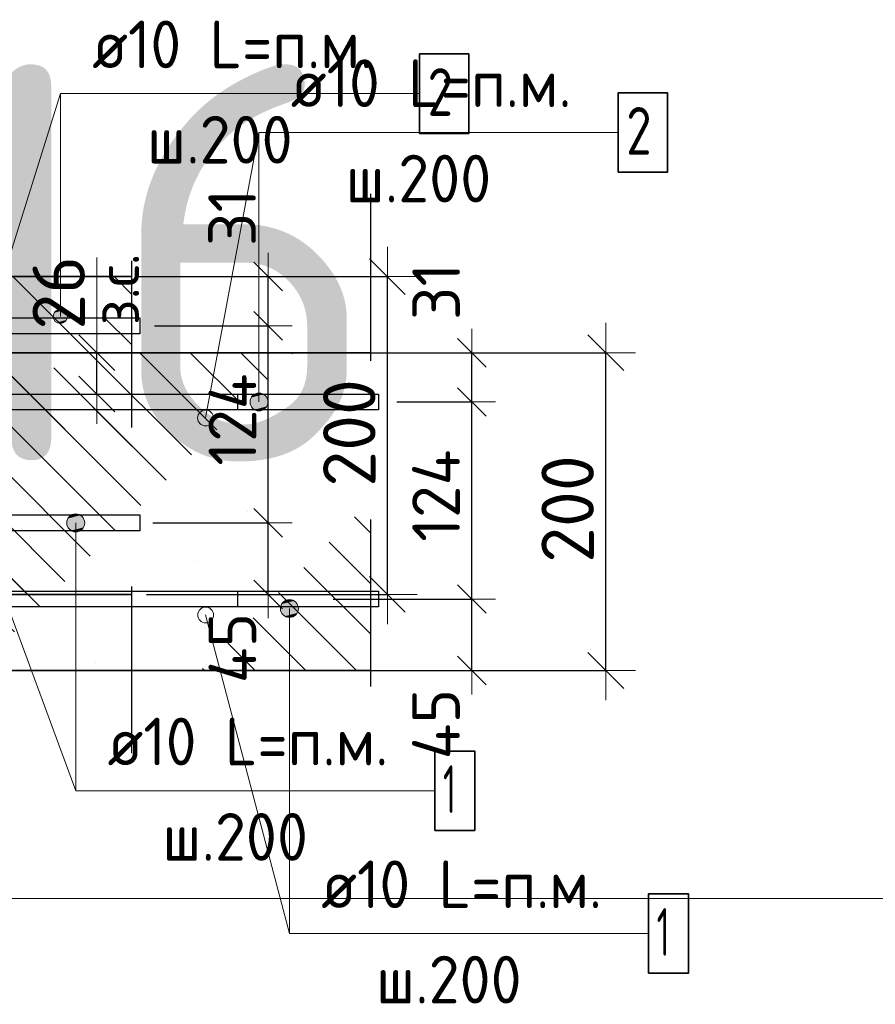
# Model space of a CAD drawing. Header units: metres. Extents: x -38 to 97, y -15 to 21.
# Tile 86 of 132: x 72.618 to 73.156, y 5.205 to 5.825. Entities that reach past the tile are written whole.
import ezdxf

# ---------------------------------------------------------------- set-up
doc = ezdxf.new("R2010")
doc.units = ezdxf.units.M
doc.header["$PDMODE"] = 65
doc.linetypes.add('______4', pattern=[0.135, 0.105, -0.03])
for name, color, linetype, lineweight in [('XR$3$Арм. стержнями верхней зоны', 180, 'Continuous', 35), ('XR$3$Арм. стержнями нижней зоны', 180, 'Continuous', 35), ('XR$3$Арм.стержн. Арматура края', 96, 'Continuous', 35), ('XR$3$Размерная линия (1)', 7, 'Continuous', 13), ('XR$3$Размерная линия_ общее', 7, 'Continuous', 13), ('XR$5$Арм. стержнями верхней зоны', 180, 'Continuous', 35), ('XR$5$Арм. стержнями нижней зоны', 180, 'Continuous', 35), ('XR$5$Арм.стержн. Арматура края', 96, 'Continuous', 35), ('XR$5$Размерная линия (1)', 7, 'Continuous', 13), ('XR$5$Размерная линия_ общее', 7, 'Continuous', 13)]:
    doc.layers.add(name, color=color, linetype=linetype, lineweight=lineweight)
doc.styles.add('ISOCPEUR', font='txt')
doc.dimstyles.new('DIMSTYLE_11', dxfattribs={"dimtxt": 0.033, "dimasz": 0.0375, "dimexe": 0, "dimexo": 0, "dimgap": 0.0165, "dimtad": 2, "dimdec": 0, "dimlfac": 1000, "dimrnd": 1, "dimzin": 12, "dimdsep": 46, "dimtxsty": 'ISOCPEUR', "dimblk1": 'ALL_ML_STRICH', "dimblk2": 'ALL_ML_STRICH', "dimsah": 1, "dimcen": 0, "dimclrd": 7, "dimclre": 256, "dimclrt": 7, "dimadec": 0, "dimazin": 0, "dimtfac": 1, "dimtdec": 0, "dimtix": 1, "dimtmove": 2, "dimatfit": 3, "dimfxl": 0, "dimtvp": 1.2, "dimtzin": 0, "dimlwd": 0, "dimlwe": -3, "dimarcsym": 0})
doc.dimstyles.new('DIMSTYLE_12', dxfattribs={"dimtxt": 0.03, "dimasz": 0.03, "dimexe": 0, "dimexo": 0, "dimgap": 0.015, "dimtad": 2, "dimdec": 0, "dimlfac": 1000, "dimrnd": 1, "dimzin": 12, "dimdsep": 46, "dimtxsty": 'ISOCPEUR', "dimblk1": 'ALL_ML_STRICH', "dimblk2": 'ALL_ML_STRICH', "dimsah": 1, "dimcen": 0, "dimclrd": 7, "dimclre": 256, "dimclrt": 7, "dimadec": 0, "dimazin": 0, "dimtfac": 1, "dimtdec": 0, "dimtix": 1, "dimtmove": 2, "dimatfit": 3, "dimfxl": 0, "dimtzin": 0, "dimlwd": 0, "dimlwe": -3, "dimarcsym": 0})
doc.dimstyles.new('DIMSTYLE_14', dxfattribs={"dimtxt": 0.03, "dimasz": 0.03, "dimexe": 0, "dimexo": 0, "dimgap": 0.015, "dimtad": 2, "dimdec": 0, "dimlfac": 1000, "dimrnd": 1, "dimzin": 12, "dimdsep": 46, "dimtxsty": 'ISOCPEUR', "dimblk1": 'ALL_ML_STRICH', "dimblk2": 'ALL_ML_STRICH', "dimsah": 1, "dimcen": 0, "dimclrd": 7, "dimclre": 256, "dimclrt": 7, "dimadec": 0, "dimazin": 0, "dimtfac": 1, "dimtdec": 0, "dimtix": 1, "dimtmove": 2, "dimatfit": 3, "dimfxl": 0, "dimtvp": 1.2, "dimtzin": 0, "dimlwd": 0, "dimlwe": -3, "dimarcsym": 0})
doc.dimstyles.new('DIMSTYLE_8', dxfattribs={"dimtxt": 0.033, "dimasz": 0.0375, "dimexe": 0, "dimexo": 0, "dimgap": 0.0165, "dimtad": 2, "dimdec": 0, "dimlfac": 1000, "dimrnd": 1, "dimzin": 12, "dimdsep": 46, "dimtxsty": 'ISOCPEUR', "dimblk1": 'ALL_ML_STRICH', "dimblk2": 'ALL_ML_STRICH', "dimsah": 1, "dimcen": 0, "dimclrd": 7, "dimclre": 256, "dimclrt": 7, "dimadec": 0, "dimazin": 0, "dimtfac": 1, "dimtdec": 0, "dimtix": 1, "dimtmove": 2, "dimatfit": 3, "dimfxl": 0, "dimtzin": 0, "dimlwd": 0, "dimlwe": -3, "dimarcsym": 0})
pattern_1 = [(135, (0, 0), (-0.031819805, -0.031819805), [0.4, -0.05, 0, -0.05]), (135, (-0.01591, -0.01591), (-0.031819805, -0.031819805), [0.8, -0.1, 0.1, -0.1])]

# ---------------------------------------------------------------- blocks, each defined once
blk = doc.blocks.new('ALL_ML_STRICH')
at = {"color": 0, "linetype": 'ByBlock', "lineweight": -2}
for p, q in [((0, -0.5), (0, 0.5)), ((-0.3, -0.3), (0.3, 0.3)), ((-1, 0), (0.5, 0))]:
    blk.add_line(p, q, dxfattribs=at)
blk = doc.blocks.new('*D86')
at = {"layer": 'DEFPOINTS', "color": 7, "linetype": 'Continuous', "lineweight": 13, "transparency": 33554687}
for p in [(72.67772, 5.66307), (72.67772, 5.46307), (72.84927, 5.46307)]:
    blk.add_point(p, dxfattribs=at)
at = {"layer": 'XR$3$Размерная линия_ общее', "color": 253, "linetype": 'Continuous', "lineweight": -2, "true_color": 0xa0a0a0, "transparency": 33554687}
for p, q in [((72.69772, 5.66307), (72.84927, 5.66307)), ((72.69772, 5.46307), (72.84927, 5.46307))]:
    blk.add_line(p, q, dxfattribs=at)
at = {"layer": 'XR$3$Размерная линия_ общее', "color": 7, "linetype": 'Continuous', "lineweight": -2, "transparency": 33554687}
blk.add_line((72.84927, 5.46307), (72.84927, 5.66307), dxfattribs=at)
at = {"layer": 'XR$3$Размерная линия_ общее', "color": 7, "linetype": 'Continuous', "lineweight": 13, "transparency": 33554687, "xscale": 0.0375, "yscale": 0.0375, "zscale": 0.0375}
for p, rotation in [((72.84927, 5.66307), 90), ((72.84927, 5.46307), 270)]:
    blk.add_blockref('ALL_ML_STRICH', p, dxfattribs=dict(at, rotation=rotation))
at = {"layer": 'XR$3$Размерная линия_ общее', "color": 7, "linetype": 'Continuous', "lineweight": 13, "transparency": 33554687, "insert": (72.82527, 5.56472), "char_height": 0.033, "width": 0.099, "attachment_point": 5, "rotation": 90, "style": 'ISOCPEUR'}
blk.add_mtext('\\A1;{200}', dxfattribs=at)
blk = doc.blocks.new('*D207')
at = {"layer": 'DEFPOINTS', "color": 7, "linetype": 'Continuous', "lineweight": 13, "transparency": 33554687}
for p in [(72.6816, 5.50807), (72.69445, 5.46307), (72.77427, 5.46307)]:
    blk.add_point(p, dxfattribs=at)
at = {"layer": 'XR$3$Размерная линия (1)', "color": 9, "linetype": 'Continuous', "lineweight": -2, "true_color": 0xc7c7c7, "transparency": 33554687}
for p, q in [((72.7016, 5.50807), (72.77427, 5.50807)), ((72.71445, 5.46307), (72.77427, 5.46307))]:
    blk.add_line(p, q, dxfattribs=at)
at = {"layer": 'XR$3$Размерная линия (1)', "color": 7, "linetype": 'Continuous', "lineweight": -2, "transparency": 33554687}
blk.add_line((72.77427, 5.46307), (72.77427, 5.50807), dxfattribs=at)
at = {"layer": 'XR$3$Размерная линия (1)', "color": 7, "linetype": 'Continuous', "lineweight": 13, "transparency": 33554687, "xscale": 0.03, "yscale": 0.03, "zscale": 0.03}
for p, rotation in [((72.77427, 5.50807), 90), ((72.77427, 5.46307), 270)]:
    blk.add_blockref('ALL_ML_STRICH', p, dxfattribs=dict(at, rotation=rotation))
at = {"layer": 'XR$3$Размерная линия (1)', "color": 7, "linetype": 'Continuous', "lineweight": 13, "transparency": 33554687, "insert": (72.75176, 5.42931), "char_height": 0.03, "width": 0.06, "attachment_point": 5, "rotation": 90, "style": 'ISOCPEUR'}
blk.add_mtext('\\A1;{45}', dxfattribs=at)
blk = doc.blocks.new('*D208')
at = {"layer": 'DEFPOINTS', "color": 7, "linetype": 'Continuous', "lineweight": 13, "transparency": 33554687}
for p in [(72.68263, 5.63207), (72.6816, 5.50807), (72.77427, 5.50807)]:
    blk.add_point(p, dxfattribs=at)
at = {"layer": 'XR$3$Размерная линия (1)', "color": 9, "linetype": 'Continuous', "lineweight": -2, "true_color": 0xc7c7c7, "transparency": 33554687}
for p, q in [((72.70263, 5.63207), (72.77427, 5.63207)), ((72.7016, 5.50807), (72.77427, 5.50807))]:
    blk.add_line(p, q, dxfattribs=at)
at = {"layer": 'XR$3$Размерная линия (1)', "color": 7, "linetype": 'Continuous', "lineweight": -2, "transparency": 33554687}
blk.add_line((72.77427, 5.50807), (72.77427, 5.63207), dxfattribs=at)
at = {"layer": 'XR$3$Размерная линия (1)', "color": 7, "linetype": 'Continuous', "lineweight": 13, "transparency": 33554687, "xscale": 0.03, "yscale": 0.03, "zscale": 0.03}
for p, rotation in [((72.77427, 5.63207), 90), ((72.77427, 5.50807), 270)]:
    blk.add_blockref('ALL_ML_STRICH', p, dxfattribs=dict(at, rotation=rotation))
at = {"layer": 'XR$3$Размерная линия (1)', "color": 7, "linetype": 'Continuous', "lineweight": 13, "transparency": 33554687, "insert": (72.75177, 5.57307), "char_height": 0.03, "width": 0.09, "attachment_point": 5, "rotation": 90, "style": 'ISOCPEUR'}
blk.add_mtext('\\A1;{124}', dxfattribs=at)
blk = doc.blocks.new('*D209')
at = {"layer": 'DEFPOINTS', "color": 7, "linetype": 'Continuous', "lineweight": 13, "transparency": 33554687}
for p in [(72.67076, 5.66307), (72.68263, 5.63207), (72.77427, 5.63207)]:
    blk.add_point(p, dxfattribs=at)
at = {"layer": 'XR$3$Размерная линия (1)', "color": 9, "linetype": 'Continuous', "lineweight": -2, "true_color": 0xc7c7c7, "transparency": 33554687}
for p, q in [((72.69076, 5.66307), (72.77427, 5.66307)), ((72.70263, 5.63207), (72.77427, 5.63207))]:
    blk.add_line(p, q, dxfattribs=at)
at = {"layer": 'XR$3$Размерная линия (1)', "color": 7, "linetype": 'Continuous', "lineweight": -2, "transparency": 33554687}
blk.add_line((72.77427, 5.63207), (72.77427, 5.66307), dxfattribs=at)
at = {"layer": 'XR$3$Размерная линия (1)', "color": 7, "linetype": 'Continuous', "lineweight": 13, "transparency": 33554687, "xscale": 0.03, "yscale": 0.03, "zscale": 0.03}
for p, rotation in [((72.77427, 5.66307), 90), ((72.77427, 5.63207), 270)]:
    blk.add_blockref('ALL_ML_STRICH', p, dxfattribs=dict(at, rotation=rotation))
at = {"layer": 'XR$3$Размерная линия (1)', "color": 7, "linetype": 'Continuous', "lineweight": 13, "transparency": 33554687, "insert": (72.75153, 5.70036), "char_height": 0.03, "width": 0.06, "attachment_point": 5, "rotation": 90, "style": 'ISOCPEUR'}
blk.add_mtext('\\A1;{31}', dxfattribs=at)
blk = doc.blocks.new('*D727')
at = {"layer": 'DEFPOINTS', "color": 7, "linetype": 'Continuous', "lineweight": 13, "transparency": 33554687}
for p in [(72.81509, 5.61517), (72.81509, 5.41517), (72.98664, 5.41517)]:
    blk.add_point(p, dxfattribs=at)
at = {"layer": 'XR$5$Размерная линия_ общее', "color": 253, "linetype": 'Continuous', "lineweight": -2, "true_color": 0xa0a0a0, "transparency": 33554687}
for p, q in [((72.83509, 5.61517), (72.98664, 5.61517)), ((72.83509, 5.41517), (72.98664, 5.41517))]:
    blk.add_line(p, q, dxfattribs=at)
at = {"layer": 'XR$5$Размерная линия_ общее', "color": 7, "linetype": 'Continuous', "lineweight": -2, "transparency": 33554687}
blk.add_line((72.98664, 5.41517), (72.98664, 5.61517), dxfattribs=at)
at = {"layer": 'XR$5$Размерная линия_ общее', "color": 7, "linetype": 'Continuous', "lineweight": 13, "transparency": 33554687, "xscale": 0.0375, "yscale": 0.0375, "zscale": 0.0375}
for p, rotation in [((72.98664, 5.61517), 90), ((72.98664, 5.41517), 270)]:
    blk.add_blockref('ALL_ML_STRICH', p, dxfattribs=dict(at, rotation=rotation))
at = {"layer": 'XR$5$Размерная линия_ общее', "color": 7, "linetype": 'Continuous', "lineweight": 13, "transparency": 33554687, "insert": (72.96264, 5.51682), "char_height": 0.033, "width": 0.099, "attachment_point": 5, "rotation": 90, "style": 'ISOCPEUR'}
blk.add_mtext('\\A1;{200}', dxfattribs=at)
blk = doc.blocks.new('*D779')
at = {"layer": 'DEFPOINTS', "color": 7, "linetype": 'Continuous', "lineweight": 13, "transparency": 33554687}
for p in [(72.62648, 5.61517), (72.62648, 5.58917), (72.66647, 5.58917)]:
    blk.add_point(p, dxfattribs=at)
at = {"layer": 'XR$5$Размерная линия_ общее', "color": 253, "linetype": 'Continuous', "lineweight": -2, "true_color": 0xa0a0a0, "transparency": 33554687}
for p, q in [((72.64648, 5.61517), (72.66647, 5.61517)), ((72.64648, 5.58917), (72.66647, 5.58917))]:
    blk.add_line(p, q, dxfattribs=at)
at = {"layer": 'XR$5$Размерная линия_ общее', "color": 7, "linetype": 'Continuous', "lineweight": -2, "transparency": 33554687}
blk.add_line((72.66647, 5.58917), (72.66647, 5.61517), dxfattribs=at)
at = {"layer": 'XR$5$Размерная линия_ общее', "color": 7, "linetype": 'Continuous', "lineweight": 13, "transparency": 33554687, "xscale": 0.0375, "yscale": 0.0375, "zscale": 0.0375}
for p, rotation in [((72.66647, 5.61517), 90), ((72.66647, 5.58917), 270)]:
    blk.add_blockref('ALL_ML_STRICH', p, dxfattribs=dict(at, rotation=rotation))
at = {"layer": 'XR$5$Размерная линия_ общее', "color": 7, "linetype": 'Continuous', "lineweight": 13, "transparency": 33554687, "insert": (72.666, 5.63253), "char_height": 0.027, "width": 0.00135, "attachment_point": 1, "rotation": 90, "line_spacing_factor": 0.60241, "style": 'ISOCPEUR'}
blk.add_mtext('з.с.', dxfattribs=at)
at = {"layer": 'XR$5$Размерная линия_ общее', "color": 7, "linetype": 'Continuous', "lineweight": 13, "transparency": 33554687, "insert": (72.64247, 5.6529), "char_height": 0.033, "width": 0.066, "attachment_point": 5, "rotation": 90, "style": 'ISOCPEUR'}
blk.add_mtext('\\A1;{26}', dxfattribs=at)
blk = doc.blocks.new('*D804')
at = {"layer": 'DEFPOINTS', "color": 7, "linetype": 'Continuous', "lineweight": 13, "transparency": 33554687}
for p in [(72.79505, 5.46017), (72.8079, 5.41517), (72.90235, 5.41517)]:
    blk.add_point(p, dxfattribs=at)
at = {"layer": 'XR$5$Размерная линия (1)', "color": 9, "linetype": 'Continuous', "lineweight": -2, "true_color": 0xc7c7c7, "transparency": 33554687}
for p, q in [((72.81505, 5.46017), (72.90235, 5.46017)), ((72.8279, 5.41517), (72.90235, 5.41517))]:
    blk.add_line(p, q, dxfattribs=at)
at = {"layer": 'XR$5$Размерная линия (1)', "color": 7, "linetype": 'Continuous', "lineweight": -2, "transparency": 33554687}
blk.add_line((72.90235, 5.41517), (72.90235, 5.46017), dxfattribs=at)
at = {"layer": 'XR$5$Размерная линия (1)', "color": 7, "linetype": 'Continuous', "lineweight": 13, "transparency": 33554687, "xscale": 0.03, "yscale": 0.03, "zscale": 0.03}
for p, rotation in [((72.90235, 5.46017), 90), ((72.90235, 5.41517), 270)]:
    blk.add_blockref('ALL_ML_STRICH', p, dxfattribs=dict(at, rotation=rotation))
at = {"layer": 'XR$5$Размерная линия (1)', "color": 7, "linetype": 'Continuous', "lineweight": 13, "transparency": 33554687, "insert": (72.87984, 5.38142), "char_height": 0.03, "width": 0.06, "attachment_point": 5, "rotation": 90, "style": 'ISOCPEUR'}
blk.add_mtext('\\A1;{45}', dxfattribs=at)
blk = doc.blocks.new('*D805')
at = {"layer": 'DEFPOINTS', "color": 7, "linetype": 'Continuous', "lineweight": 13, "transparency": 33554687}
for p in [(72.83521, 5.58417), (72.79505, 5.46017), (72.90235, 5.46017)]:
    blk.add_point(p, dxfattribs=at)
at = {"layer": 'XR$5$Размерная линия (1)', "color": 9, "linetype": 'Continuous', "lineweight": -2, "true_color": 0xc7c7c7, "transparency": 33554687}
for p, q in [((72.85521, 5.58417), (72.90235, 5.58417)), ((72.81505, 5.46017), (72.90235, 5.46017))]:
    blk.add_line(p, q, dxfattribs=at)
at = {"layer": 'XR$5$Размерная линия (1)', "color": 7, "linetype": 'Continuous', "lineweight": -2, "transparency": 33554687}
blk.add_line((72.90235, 5.46017), (72.90235, 5.58417), dxfattribs=at)
at = {"layer": 'XR$5$Размерная линия (1)', "color": 7, "linetype": 'Continuous', "lineweight": 13, "transparency": 33554687, "xscale": 0.03, "yscale": 0.03, "zscale": 0.03}
for p, rotation in [((72.90235, 5.58417), 90), ((72.90235, 5.46017), 270)]:
    blk.add_blockref('ALL_ML_STRICH', p, dxfattribs=dict(at, rotation=rotation))
at = {"layer": 'XR$5$Размерная линия (1)', "color": 7, "linetype": 'Continuous', "lineweight": 13, "transparency": 33554687, "insert": (72.87985, 5.52517), "char_height": 0.03, "width": 0.09, "attachment_point": 5, "rotation": 90, "style": 'ISOCPEUR'}
blk.add_mtext('\\A1;{124}', dxfattribs=at)
blk = doc.blocks.new('*D806')
at = {"layer": 'DEFPOINTS', "color": 7, "linetype": 'Continuous', "lineweight": 13, "transparency": 33554687}
for p in [(72.78421, 5.61517), (72.83521, 5.58417), (72.90235, 5.58417)]:
    blk.add_point(p, dxfattribs=at)
at = {"layer": 'XR$5$Размерная линия (1)', "color": 9, "linetype": 'Continuous', "lineweight": -2, "true_color": 0xc7c7c7, "transparency": 33554687}
for p, q in [((72.80421, 5.61517), (72.90235, 5.61517)), ((72.85521, 5.58417), (72.90235, 5.58417))]:
    blk.add_line(p, q, dxfattribs=at)
at = {"layer": 'XR$5$Размерная линия (1)', "color": 7, "linetype": 'Continuous', "lineweight": -2, "transparency": 33554687}
blk.add_line((72.90235, 5.58417), (72.90235, 5.61517), dxfattribs=at)
at = {"layer": 'XR$5$Размерная линия (1)', "color": 7, "linetype": 'Continuous', "lineweight": 13, "transparency": 33554687, "xscale": 0.03, "yscale": 0.03, "zscale": 0.03}
for p, rotation in [((72.90235, 5.61517), 90), ((72.90235, 5.58417), 270)]:
    blk.add_blockref('ALL_ML_STRICH', p, dxfattribs=dict(at, rotation=rotation))
at = {"layer": 'XR$5$Размерная линия (1)', "color": 7, "linetype": 'Continuous', "lineweight": 13, "transparency": 33554687, "insert": (72.87995, 5.65376), "char_height": 0.03, "width": 0.06, "attachment_point": 5, "rotation": 90, "style": 'ISOCPEUR'}
blk.add_mtext('\\A1;{31}', dxfattribs=at)

msp = doc.modelspace()

# ---------------------------------------------------------------- hatches: boundary and pattern name
at = {"linetype": 'Continuous', "lineweight": 25, "transparency": 33554687}
h = msp.add_hatch(dxfattribs=at)
h.set_pattern_fill('__________540', scale=0.015, style=0, pattern_type=2)
h.set_pattern_definition(pattern_1)
h.paths.add_polyline_path([(72.5447, 5.66307), (72.5447, 5.46307), (72.68855, 5.46307), (72.68855, 5.66307)], flags=0)
at = {"linetype": 'Continuous', "lineweight": 13, "transparency": 33554687}
h = msp.add_hatch(dxfattribs=at)
h.set_pattern_fill('__________540', scale=0.015, style=0, pattern_type=2)
h.set_pattern_definition(pattern_1)
h.paths.add_polyline_path([(72.23496, 5.61517), (72.23496, 5.41517), (72.83857, 5.41517), (72.83857, 5.61517)], flags=0)
at = {"layer": 'XR$3$Арм. стержнями верхней зоны', "linetype": 'Continuous', "lineweight": 13, "transparency": 33554687}
for points in [[(72.64738, 5.64032), (72.63964, 5.64032), (72.63901, 5.63807)], [(72.64738, 5.64032), (72.63901, 5.63807), (72.64801, 5.63807)], [(72.64576, 5.64194), (72.64126, 5.64194), (72.63964, 5.64032)], [(72.64576, 5.64194), (72.63964, 5.64032), (72.64738, 5.64032)], [(72.64126, 5.64194), (72.64576, 5.64194), (72.64351, 5.64257)], [(72.64801, 5.63807), (72.63901, 5.63807), (72.63964, 5.63582)], [(72.64801, 5.63807), (72.63964, 5.63582), (72.64738, 5.63582)], [(72.64738, 5.63582), (72.63964, 5.63582), (72.64126, 5.6342)], [(72.64738, 5.63582), (72.64126, 5.6342), (72.64576, 5.6342)], [(72.64576, 5.6342), (72.64126, 5.6342), (72.64351, 5.63357)]]:
    msp.add_hatch(color=7, dxfattribs=at).paths.add_polyline_path(points)
at = {"layer": 'XR$3$Арм. стержнями нижней зоны', "linetype": 'Continuous', "lineweight": 13, "transparency": 33554687}
for points in [[(72.64755, 5.50807), (72.6588, 5.50807), (72.65801, 5.51088)], [(72.64755, 5.50807), (72.65801, 5.51088), (72.64833, 5.51088)], [(72.64833, 5.51088), (72.65801, 5.51088), (72.65598, 5.5129)], [(72.64833, 5.51088), (72.65598, 5.5129), (72.65036, 5.5129)], [(72.65036, 5.5129), (72.65598, 5.5129), (72.65317, 5.51369)], [(72.64833, 5.50525), (72.6588, 5.50807), (72.64755, 5.50807)], [(72.64833, 5.50525), (72.65801, 5.50525), (72.6588, 5.50807)], [(72.65036, 5.50323), (72.65801, 5.50525), (72.64833, 5.50525)], [(72.65036, 5.50323), (72.65598, 5.50323), (72.65801, 5.50525)], [(72.65598, 5.50323), (72.65036, 5.50323), (72.65317, 5.50244)]]:
    msp.add_hatch(color=7, dxfattribs=at).paths.add_polyline_path(points)
at = {"layer": 'XR$5$Арм. стержнями верхней зоны', "linetype": 'Continuous', "lineweight": 13, "transparency": 33554687}
for points in [[(72.76565, 5.58901), (72.77127, 5.58901), (72.76846, 5.5898)], [(72.7733, 5.58699), (72.76362, 5.58699), (72.76284, 5.58417)], [(72.7733, 5.58699), (72.76284, 5.58417), (72.77409, 5.58417)], [(72.77409, 5.58417), (72.76284, 5.58417), (72.76362, 5.58136)], [(72.77127, 5.58901), (72.76565, 5.58901), (72.76362, 5.58699)], [(72.77127, 5.58901), (72.76362, 5.58699), (72.7733, 5.58699)], [(72.77409, 5.58417), (72.76362, 5.58136), (72.7733, 5.58136)], [(72.7733, 5.58136), (72.76362, 5.58136), (72.76565, 5.57934)], [(72.7733, 5.58136), (72.76565, 5.57934), (72.77127, 5.57934)], [(72.77127, 5.57934), (72.76565, 5.57934), (72.76846, 5.57855)]]:
    msp.add_hatch(color=7, dxfattribs=at).paths.add_polyline_path(points)
at = {"layer": 'XR$5$Арм. стержнями нижней зоны', "linetype": 'Continuous', "lineweight": 13, "transparency": 33554687}
for points in [[(72.78478, 5.45901), (72.79041, 5.45901), (72.78759, 5.4598)], [(72.78197, 5.45417), (72.79322, 5.45417), (72.79243, 5.45699)], [(72.78197, 5.45417), (72.79243, 5.45699), (72.78276, 5.45699)], [(72.78276, 5.45136), (72.79322, 5.45417), (72.78197, 5.45417)], [(72.78276, 5.45699), (72.79243, 5.45699), (72.79041, 5.45901)], [(72.78276, 5.45699), (72.79041, 5.45901), (72.78478, 5.45901)], [(72.78276, 5.45136), (72.79243, 5.45136), (72.79322, 5.45417)], [(72.78478, 5.44934), (72.79243, 5.45136), (72.78276, 5.45136)], [(72.78478, 5.44934), (72.79041, 5.44934), (72.79243, 5.45136)], [(72.79041, 5.44934), (72.78478, 5.44934), (72.78759, 5.44855)]]:
    msp.add_hatch(color=7, dxfattribs=at).paths.add_polyline_path(points)

# ---------------------------------------------------------------- linework, layer by layer
at = {"color": 7, "linetype": 'Continuous', "lineweight": 13, "transparency": 33554687}
for p, q in [((72.59466, 5.62202), (72.64351, 5.77823)), ((72.73488, 5.57412), (72.76846, 5.7538)), ((72.66647, 5.61517), (72.66647, 5.67517)), ((72.5947, 5.49802), (72.65317, 5.33949)), ((72.73492, 5.45012), (72.78759, 5.24964)), ((86.41979, 5.27171), (67.91979, 5.27171))]:
    msp.add_line(p, q, dxfattribs=at)
at = {"color": 7, "linetype": '______4', "lineweight": 25, "transparency": 33554687}
for p, q in [((72.68855, 5.36307), (72.68855, 5.76307)), ((72.83857, 5.71517), (72.83857, 5.31517))]:
    msp.add_line(p, q, dxfattribs=at)
at = {"color": 7, "linetype": 'Continuous', "lineweight": 35, "transparency": 33554687}
for p, q in [((72.68855, 5.66307), (72.5447, 5.66307)), ((72.83857, 5.61517), (72.23496, 5.61517)), ((72.5447, 5.46307), (72.68855, 5.46307)), ((72.53496, 5.41517), (72.83857, 5.41517))]:
    msp.add_line(p, q, dxfattribs=at)
at = {"color": 7, "linetype": 'Continuous', "lineweight": 13, "transparency": 33554687}
for centre in [(72.73488, 5.57412), (72.73492, 5.45012)]:
    msp.add_circle(centre, 0.005, dxfattribs=at)
at = {"layer": 'XR$3$Арм. стержнями верхней зоны', "color": 7, "linetype": 'Continuous', "lineweight": 13, "transparency": 33554687}
for p, q in [((72.64351, 5.77823), (72.86951, 5.77823)), ((72.64351, 5.77823), (72.64351, 5.63807)), ((72.64351, 5.64257), (72.64351, 5.64257)), ((72.63901, 5.63807), (72.63901, 5.63807)), ((72.64351, 5.63357), (72.64351, 5.63357)), ((72.64801, 5.63807), (72.64801, 5.63807))]:
    msp.add_line(p, q, dxfattribs=at)
at = {"layer": 'XR$3$Арм. стержнями верхней зоны', "color": 7, "linetype": 'Continuous', "lineweight": 35, "transparency": 33554687}
msp.add_lwpolyline([(72.86951, 5.75323), (72.90051, 5.75323), (72.90051, 5.80323), (72.86951, 5.80323), (72.86951, 5.75323)], dxfattribs=at)
at = {"layer": 'XR$3$Арм. стержнями верхней зоны', "color": 4, "linetype": 'Continuous', "lineweight": 25, "transparency": 33554687}
msp.add_lwpolyline([(72.3197, 5.63707), (72.69355, 5.63707), (72.69355, 5.62707), (72.3197, 5.62707), (72.3197, 5.63707)], dxfattribs=at)
at = {"layer": 'XR$3$Арм. стержнями верхней зоны', "color": 7, "linetype": 'Continuous', "lineweight": 13, "transparency": 33554687}
msp.add_circle((72.64351, 5.63807), 0.0045, dxfattribs=at)
at = {"layer": 'XR$3$Арм. стержнями нижней зоны', "color": 7, "linetype": 'Continuous', "lineweight": 13, "transparency": 33554687}
for p, q in [((72.65317, 5.51369), (72.65317, 5.51369)), ((72.64755, 5.50807), (72.64755, 5.50807)), ((72.65317, 5.33949), (72.65317, 5.50807)), ((72.6588, 5.50807), (72.6588, 5.50807)), ((72.65317, 5.50244), (72.65317, 5.50244)), ((72.65317, 5.33949), (72.87917, 5.33949))]:
    msp.add_line(p, q, dxfattribs=at)
at = {"layer": 'XR$3$Арм. стержнями нижней зоны', "color": 4, "linetype": 'Continuous', "lineweight": 25, "transparency": 33554687}
msp.add_lwpolyline([(72.3197, 5.51307), (72.69355, 5.51307), (72.69355, 5.50307), (72.3197, 5.50307), (72.3197, 5.51307)], dxfattribs=at)
at = {"layer": 'XR$3$Арм. стержнями нижней зоны', "color": 7, "linetype": 'Continuous', "lineweight": 35, "transparency": 33554687}
msp.add_lwpolyline([(72.87917, 5.31449), (72.90417, 5.31449), (72.90417, 5.36449), (72.87917, 5.36449), (72.87917, 5.31449)], dxfattribs=at)
at = {"layer": 'XR$3$Арм. стержнями нижней зоны', "color": 7, "linetype": 'Continuous', "lineweight": 13, "transparency": 33554687}
msp.add_circle((72.65317, 5.50807), 0.00563, dxfattribs=at)
at = {"layer": 'XR$3$Арм.стержн. Арматура края', "color": 4, "linetype": 'Continuous', "lineweight": 25, "transparency": 33554687}
for points in [[(72.35299, 5.63707), (72.69355, 5.63707), (72.69355, 5.62707)], [(72.69355, 5.62707), (72.35368, 5.62707)], [(72.35368, 5.51307), (72.69355, 5.51307), (72.69355, 5.50307), (72.35299, 5.50307)]]:
    msp.add_lwpolyline(points, dxfattribs=at)
at = {"layer": 'XR$5$Арм. стержнями верхней зоны', "color": 7, "linetype": 'Continuous', "lineweight": 13, "transparency": 33554687}
for p, q in [((72.76846, 5.7538), (72.99446, 5.7538)), ((72.76846, 5.7538), (72.76846, 5.58417)), ((72.76846, 5.5898), (72.76846, 5.5898)), ((72.76284, 5.58417), (72.76284, 5.58417)), ((72.77409, 5.58417), (72.77409, 5.58417)), ((72.76846, 5.57855), (72.76846, 5.57855))]:
    msp.add_line(p, q, dxfattribs=at)
at = {"layer": 'XR$5$Арм. стержнями верхней зоны', "color": 7, "linetype": 'Continuous', "lineweight": 35, "transparency": 33554687}
msp.add_lwpolyline([(72.99446, 5.7288), (73.02546, 5.7288), (73.02546, 5.7788), (72.99446, 5.7788), (72.99446, 5.7288)], dxfattribs=at)
at = {"layer": 'XR$5$Арм. стержнями верхней зоны', "color": 4, "linetype": 'Continuous', "lineweight": 25, "transparency": 33554687}
msp.add_lwpolyline([(72.25493, 5.58917), (72.84357, 5.58917), (72.84357, 5.57917), (72.25493, 5.57917), (72.25493, 5.58917)], dxfattribs=at)
msp.add_lwpolyline([(72.25493, 5.58917), (72.84357, 5.58917), (72.84357, 5.57917), (72.25493, 5.57917), (72.25493, 5.58917)], dxfattribs=at)
at = {"layer": 'XR$5$Арм. стержнями верхней зоны', "color": 7, "linetype": 'Continuous', "lineweight": 13, "transparency": 33554687}
msp.add_circle((72.76846, 5.58417), 0.00563, dxfattribs=at)
at = {"layer": 'XR$5$Арм. стержнями нижней зоны', "color": 7, "linetype": 'Continuous', "lineweight": 13, "transparency": 33554687}
for p, q in [((72.78759, 5.4598), (72.78759, 5.4598)), ((72.78197, 5.45417), (72.78197, 5.45417)), ((72.78759, 5.24964), (72.78759, 5.45417)), ((72.79322, 5.45417), (72.79322, 5.45417)), ((72.78759, 5.44855), (72.78759, 5.44855)), ((72.78759, 5.24964), (73.01359, 5.24964))]:
    msp.add_line(p, q, dxfattribs=at)
at = {"layer": 'XR$5$Арм. стержнями нижней зоны', "color": 4, "linetype": 'Continuous', "lineweight": 25, "transparency": 33554687}
for points in [[(72.25493, 5.46517), (72.84357, 5.46517), (72.84357, 5.45517), (72.25493, 5.45517), (72.25493, 5.46517)], [(72.25494, 5.46517), (72.84357, 5.46517), (72.84357, 5.45517), (72.25494, 5.45517), (72.25494, 5.46517)]]:
    msp.add_lwpolyline(points, dxfattribs=at)
at = {"layer": 'XR$5$Арм. стержнями нижней зоны', "color": 7, "linetype": 'Continuous', "lineweight": 35, "transparency": 33554687}
msp.add_lwpolyline([(73.01359, 5.22464), (73.03859, 5.22464), (73.03859, 5.27464), (73.01359, 5.27464), (73.01359, 5.22464)], dxfattribs=at)
at = {"layer": 'XR$5$Арм. стержнями нижней зоны', "color": 7, "linetype": 'Continuous', "lineweight": 13, "transparency": 33554687}
msp.add_circle((72.78759, 5.45417), 0.00563, dxfattribs=at)
at = {"layer": 'XR$5$Арм.стержн. Арматура края', "color": 4, "linetype": 'Continuous', "lineweight": 25, "transparency": 33554687}
for points in [[(72.28352, 5.58917), (72.75496, 5.58917), (72.75496, 5.57917), (72.28421, 5.57917)], [(72.28352, 5.58917), (72.75496, 5.58917), (72.75496, 5.57917), (72.28421, 5.57917)], [(72.28421, 5.46517), (72.75496, 5.46517), (72.75496, 5.45517)], [(72.28421, 5.46517), (72.75496, 5.46517), (72.75496, 5.45517)], [(72.75496, 5.45517), (72.28352, 5.45517)], [(72.75496, 5.45517), (72.28352, 5.45517)]]:
    msp.add_lwpolyline(points, dxfattribs=at)

# ---------------------------------------------------------------- texts
at = {"color": 7, "linetype": 'Continuous', "lineweight": 35, "transparency": 33554687, "insert": (70.35063, 5.54671), "char_height": 0.25, "width": 2.7437149, "attachment_point": 7, "style": 'ISOCPEUR'}
msp.add_mtext('\\W0.96;ГОСТ 34028-2016', dxfattribs=at)
at = {"layer": 'XR$3$Арм. стержнями верхней зоны', "color": 7, "linetype": 'Continuous', "lineweight": 25, "transparency": 33554687, "char_height": 0.03, "attachment_point": 7, "style": 'ISOCPEUR'}
for s, insert, width in [('\\W0.94;ø10 L=п.м.', (72.66351, 5.79423), 0.1999832), ('\\W0.78;2', (72.87451, 5.76423), 0.0326407), ('\\W0.95;ш.200 ', (72.69801, 5.73423), 0.1311997)]:
    msp.add_mtext(s, dxfattribs=dict(at, insert=insert, width=width))
at = {"layer": 'XR$3$Арм. стержнями нижней зоны', "color": 7, "linetype": 'Continuous', "lineweight": 25, "transparency": 33554687, "char_height": 0.03, "attachment_point": 7, "style": 'ISOCPEUR'}
for s, insert, width in [('\\W0.94;ø10 L=п.м.', (72.67317, 5.35549), 0.1999832), ('\\W0.56;1', (72.88417, 5.32549), 0.0233333), ('\\W0.95;ш.200 ', (72.70767, 5.29549), 0.1311996)]:
    msp.add_mtext(s, dxfattribs=dict(at, insert=insert, width=width))
at = {"layer": 'XR$5$Арм. стержнями верхней зоны', "color": 7, "linetype": 'Continuous', "lineweight": 25, "transparency": 33554687, "char_height": 0.03, "attachment_point": 7, "style": 'ISOCPEUR'}
for s, insert, width in [('\\W0.94;ø10 L=п.м.', (72.78846, 5.7698), 0.1999832), ('\\W0.78;2', (72.99946, 5.7398), 0.0326407), ('\\W0.95;ш.200 ', (72.82296, 5.7098), 0.1311995)]:
    msp.add_mtext(s, dxfattribs=dict(at, insert=insert, width=width))
at = {"layer": 'XR$5$Арм. стержнями нижней зоны', "color": 7, "linetype": 'Continuous', "lineweight": 25, "transparency": 33554687, "char_height": 0.03, "attachment_point": 7, "style": 'ISOCPEUR'}
for s, insert, width in [('\\W0.94;ø10 L=п.м.', (72.80759, 5.26564), 0.1999832), ('\\W0.56;1', (73.01859, 5.23564), 0.0233333), ('\\W0.95;ш.200 ', (72.84209, 5.20564), 0.1311997)]:
    msp.add_mtext(s, dxfattribs=dict(at, insert=insert, width=width))

# ---------------------------------------------------------------- dimensions: what is measured, and where the dimension line sits
at = {"layer": 'XR$3$Размерная линия (1)', "color": 7, "linetype": 'Continuous', "lineweight": 13, "transparency": 33554687}
for base, p1, p2, dimstyle, picture, middle in [((72.77427, 5.66307), (72.70263, 5.63207), (72.69076, 5.66307), 'DIMSTYLE_14', '*D209', (72.75153, 5.70036)), ((72.77427, 5.63207), (72.7016, 5.50807), (72.70263, 5.63207), 'DIMSTYLE_12', '*D208', (72.75177, 5.57307)), ((72.77427, 5.50807), (72.71445, 5.46307), (72.7016, 5.50807), 'DIMSTYLE_14', '*D207', (72.75176, 5.42931))]:
    dim = msp.add_linear_dim(base=base, p1=p1, p2=p2, angle=90, dimstyle=dimstyle, override={"dimpost": '<>', "dimclrd": 7, "dimclre": 9, "dimclrt": 7, "dimlwd": 0, "dimlwe": 65533}, dxfattribs=at)
    dim.commit()
    dim.dimension.update_dxf_attribs({"geometry": picture, "text_midpoint": middle, "dimtype": 160})
at = {"layer": 'XR$3$Размерная линия_ общее', "color": 7, "linetype": 'Continuous', "lineweight": 13, "transparency": 33554687}
dim = msp.add_linear_dim(base=(72.84927, 5.66307), p1=(72.69772, 5.46307), p2=(72.69772, 5.66307), angle=90, dimstyle='DIMSTYLE_8', override={"dimpost": '<>', "dimclrd": 7, "dimclre": 253, "dimclrt": 7, "dimlwd": 0, "dimlwe": 65533}, dxfattribs=at)
dim.commit()
dim.dimension.update_dxf_attribs({"geometry": '*D86', "text_midpoint": (72.82527, 5.56472), "dimtype": 160})
at = {"layer": 'XR$5$Размерная линия (1)', "color": 7, "linetype": 'Continuous', "lineweight": 13, "transparency": 33554687}
for base, p1, p2, dimstyle, picture, middle in [((72.90235, 5.61517), (72.85521, 5.58417), (72.80421, 5.61517), 'DIMSTYLE_14', '*D806', (72.87995, 5.65376)), ((72.90235, 5.58417), (72.81505, 5.46017), (72.85521, 5.58417), 'DIMSTYLE_12', '*D805', (72.87985, 5.52517)), ((72.90235, 5.46017), (72.8279, 5.41517), (72.81505, 5.46017), 'DIMSTYLE_14', '*D804', (72.87984, 5.38142))]:
    dim = msp.add_linear_dim(base=base, p1=p1, p2=p2, angle=90, dimstyle=dimstyle, override={"dimpost": '<>', "dimclrd": 7, "dimclre": 9, "dimclrt": 7, "dimlwd": 0, "dimlwe": 65533}, dxfattribs=at)
    dim.commit()
    dim.dimension.update_dxf_attribs({"geometry": picture, "text_midpoint": middle, "dimtype": 160})
at = {"layer": 'XR$5$Размерная линия_ общее', "color": 7, "linetype": 'Continuous', "lineweight": 13, "transparency": 33554687}
dim = msp.add_linear_dim(base=(72.66647, 5.61517), p1=(72.64648, 5.58917), p2=(72.64648, 5.61517), angle=90, text='<>\\Xз.с.', dimstyle='DIMSTYLE_11', override={"dimpost": '<>', "dimclrd": 7, "dimclre": 253, "dimclrt": 7, "dimlwd": 0, "dimlwe": 65533}, dxfattribs=at)
dim.commit()
dim.dimension.update_dxf_attribs({"geometry": '*D779', "text_midpoint": (72.64247, 5.6529), "dimtype": 160})
dim = msp.add_linear_dim(base=(72.98664, 5.61517), p1=(72.83509, 5.41517), p2=(72.83509, 5.61517), angle=90, dimstyle='DIMSTYLE_8', override={"dimpost": '<>', "dimclrd": 7, "dimclre": 253, "dimclrt": 7, "dimlwd": 0, "dimlwe": 65533}, dxfattribs=at)
dim.commit()
dim.dimension.update_dxf_attribs({"geometry": '*D727', "text_midpoint": (72.96264, 5.51682), "dimtype": 160})

doc.saveas('drawing.dxf')
